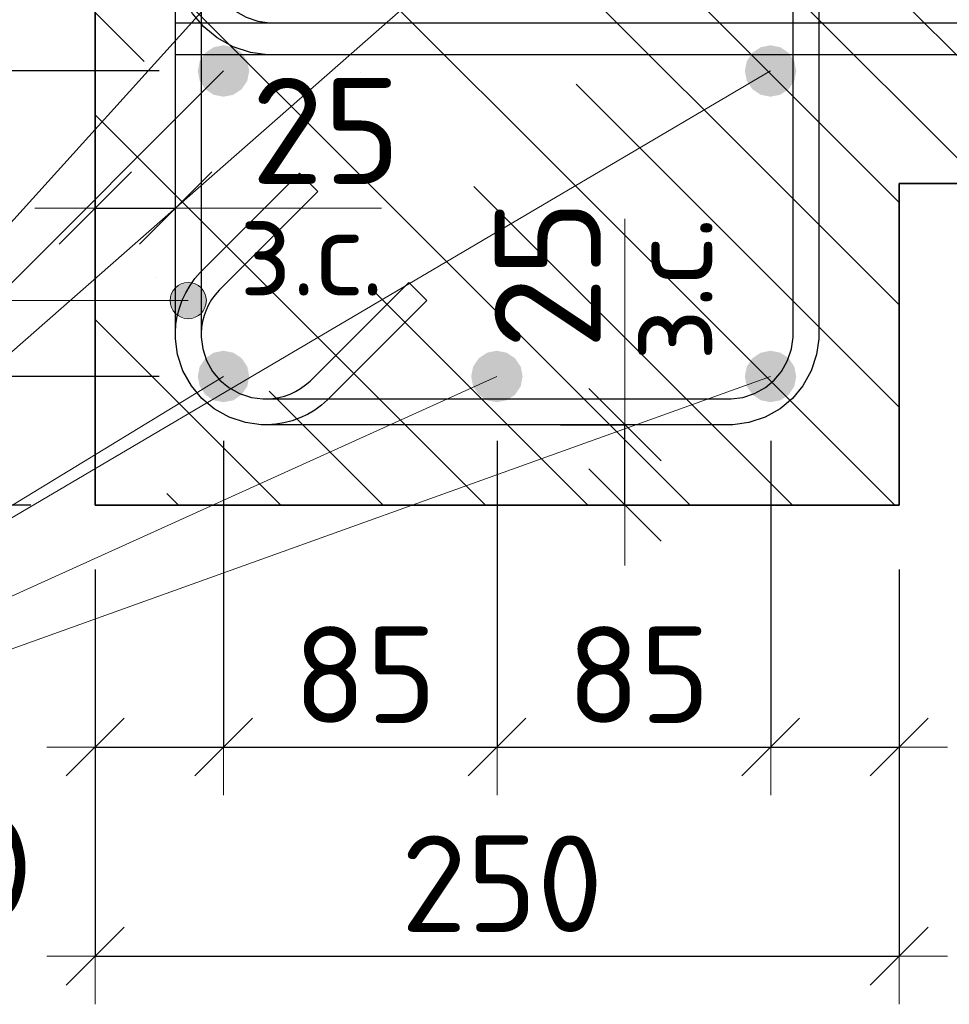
# Model space of a CAD drawing. Header units: metres. Extents: x -38 to 89, y -15 to 21.
# Tile 97 of 129: x 72.348 to 72.637, y 2.797 to 3.103. Entities that reach past the tile are written whole.
import ezdxf

# ---------------------------------------------------------------- set-up
doc = ezdxf.new("R2010")
doc.units = ezdxf.units.M
doc.header["$PDMODE"] = 65
for name, color, linetype, lineweight in [('XR$6$Арм. стержнями нижней зоны', 180, 'Continuous', 35), ('XR$6$Арм.стержн. Арматура края', 96, 'Continuous', 35), ('XR$6$Арм.стержн. Хомут', 240, 'Continuous', 35), ('XR$6$Арм.стержн.горизонт. 1', 180, 'Continuous', 35), ('XR$6$Размерная линия (1)', 7, 'Continuous', 13), ('XR$6$Размерная линия_ общее', 7, 'Continuous', 13)]:
    doc.layers.add(name, color=color, linetype=linetype, lineweight=lineweight)
doc.styles.add('ISOCPEUR', font='txt')
doc.dimstyles.new('DIMSTYLE_18', dxfattribs={"dimtxt": 0.033, "dimasz": 0.0375, "dimexe": 0, "dimexo": 0, "dimgap": 0.0165, "dimtad": 2, "dimdec": 0, "dimlfac": 1000, "dimrnd": 1, "dimzin": 12, "dimdsep": 46, "dimtxsty": 'ISOCPEUR', "dimblk1": 'ALL_ML_STRICH', "dimblk2": 'ALL_ML_STRICH', "dimsah": 1, "dimcen": 0, "dimclrd": 7, "dimclre": 256, "dimclrt": 7, "dimadec": 0, "dimazin": 0, "dimtfac": 1, "dimtdec": 0, "dimtix": 1, "dimtmove": 2, "dimatfit": 3, "dimfxl": 0, "dimtvp": 1.2, "dimtzin": 0, "dimlwd": 0, "dimlwe": -3, "dimarcsym": 0})
doc.dimstyles.new('DIMSTYLE_19', dxfattribs={"dimtxt": 0.03, "dimasz": 0.03, "dimexe": 0, "dimexo": 0, "dimgap": 0.015, "dimtad": 2, "dimdec": 0, "dimlfac": 1000, "dimrnd": 1, "dimzin": 12, "dimdsep": 46, "dimtxsty": 'ISOCPEUR', "dimblk1": 'ALL_ML_STRICH', "dimblk2": 'ALL_ML_STRICH', "dimsah": 1, "dimcen": 0, "dimclrd": 7, "dimclre": 256, "dimclrt": 7, "dimadec": 0, "dimazin": 0, "dimtfac": 1, "dimtdec": 0, "dimtix": 1, "dimtmove": 2, "dimatfit": 3, "dimfxl": 0, "dimtzin": 0, "dimlwd": 0, "dimlwe": -3, "dimarcsym": 0})
doc.dimstyles.new('DIMSTYLE_21', dxfattribs={"dimtxt": 0.03, "dimasz": 0.03, "dimexe": 0, "dimexo": 0, "dimgap": 0.015, "dimtad": 2, "dimdec": 0, "dimlfac": 1000, "dimrnd": 1, "dimzin": 12, "dimdsep": 46, "dimtxsty": 'ISOCPEUR', "dimblk1": 'ALL_ML_STRICH', "dimblk2": 'ALL_ML_STRICH', "dimsah": 1, "dimcen": 0, "dimclrd": 7, "dimclre": 256, "dimclrt": 7, "dimadec": 0, "dimazin": 0, "dimtfac": 1, "dimtdec": 0, "dimtix": 1, "dimtmove": 2, "dimatfit": 3, "dimfxl": 0, "dimtvp": 1.2, "dimtzin": 0, "dimlwd": 0, "dimlwe": -3, "dimarcsym": 0})
doc.dimstyles.new('DIMSTYLE_29', dxfattribs={"dimtxt": 0.03, "dimasz": 0.03, "dimexe": 0, "dimexo": 0, "dimgap": 0.015, "dimtad": 0, "dimdec": 0, "dimlfac": 1000, "dimrnd": 1, "dimzin": 12, "dimdsep": 46, "dimtxsty": 'ISOCPEUR', "dimblk1": 'ALL_ML_STRICH', "dimblk2": 'ALL_ML_STRICH', "dimsah": 1, "dimcen": 0, "dimclrd": 7, "dimclre": 256, "dimclrt": 7, "dimadec": 0, "dimazin": 0, "dimtfac": 1, "dimtdec": 0, "dimtix": 1, "dimtmove": 2, "dimatfit": 3, "dimfxl": 0, "dimtvp": 1.2, "dimtzin": 0, "dimlwd": 0, "dimlwe": -3, "dimarcsym": 0})
pattern_1 = [(135, (0, 0), (-0.031819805, -0.031819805), [0.4, -0.05, 0, -0.05]), (135, (-0.01591, -0.01591), (-0.031819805, -0.031819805), [0.8, -0.1, 0.1, -0.1])]

# ---------------------------------------------------------------- blocks, each defined once
blk = doc.blocks.new('ALL_ML_STRICH')
at = {"color": 0, "linetype": 'ByBlock', "lineweight": -2}
for p, q in [((0, -0.5), (0, 0.5)), ((-0.3, -0.3), (0.3, 0.3)), ((-1, 0), (0.5, 0))]:
    blk.add_line(p, q, dxfattribs=at)
blk = doc.blocks.new('*D857')
at = {"layer": 'DEFPOINTS', "color": 7, "linetype": 'Continuous', "lineweight": 13, "transparency": 33554687}
for p in [(72.37136, 3.25213), (72.25101, 2.95213), (72.37132, 2.95213)]:
    blk.add_point(p, dxfattribs=at)
at = {"layer": 'XR$6$Размерная линия (1)', "color": 9, "linetype": 'Continuous', "lineweight": -2, "true_color": 0xc7c7c7, "transparency": 33554687}
for p, q in [((72.35136, 3.25213), (72.25101, 3.25213)), ((72.35132, 2.95213), (72.25101, 2.95213))]:
    blk.add_line(p, q, dxfattribs=at)
at = {"layer": 'XR$6$Размерная линия (1)', "color": 7, "linetype": 'Continuous', "lineweight": -2, "transparency": 33554687}
blk.add_line((72.25101, 2.95213), (72.25101, 3.25213), dxfattribs=at)
at = {"layer": 'XR$6$Размерная линия (1)', "color": 7, "linetype": 'Continuous', "lineweight": 13, "transparency": 33554687, "xscale": 0.03, "yscale": 0.03, "zscale": 0.03}
for p, rotation in [((72.25101, 3.25213), 90), ((72.25101, 2.95213), 270)]:
    blk.add_blockref('ALL_ML_STRICH', p, dxfattribs=dict(at, rotation=rotation))
at = {"layer": 'XR$6$Размерная линия (1)', "color": 7, "linetype": 'Continuous', "lineweight": 13, "transparency": 33554687, "insert": (72.22851, 3.10363), "char_height": 0.03, "width": 0.09, "attachment_point": 5, "rotation": 90, "style": 'ISOCPEUR'}
blk.add_mtext('\\A1;{300}', dxfattribs=at)
blk = doc.blocks.new('*D858')
at = {"layer": 'DEFPOINTS', "color": 7, "linetype": 'Continuous', "lineweight": 13, "transparency": 33554687}
for p in [(72.37136, 2.95213), (72.62132, 2.95213), (72.37136, 2.81189)]:
    blk.add_point(p, dxfattribs=at)
at = {"layer": 'XR$6$Размерная линия (1)', "color": 9, "linetype": 'Continuous', "lineweight": -2, "true_color": 0xc7c7c7, "transparency": 33554687}
for p, q in [((72.37136, 2.93213), (72.37136, 2.81189)), ((72.62132, 2.93213), (72.62132, 2.81189))]:
    blk.add_line(p, q, dxfattribs=at)
at = {"layer": 'XR$6$Размерная линия (1)', "color": 7, "linetype": 'Continuous', "lineweight": -2, "transparency": 33554687}
blk.add_line((72.37136, 2.81189), (72.62132, 2.81189), dxfattribs=at)
at = {"layer": 'XR$6$Размерная линия (1)', "color": 7, "linetype": 'Continuous', "lineweight": 13, "transparency": 33554687, "xscale": 0.03, "yscale": 0.03, "zscale": 0.03, "rotation": 180}
blk.add_blockref('ALL_ML_STRICH', (72.37136, 2.81189), dxfattribs=at)
at = {"layer": 'XR$6$Размерная линия (1)', "color": 7, "linetype": 'Continuous', "lineweight": 13, "transparency": 33554687, "xscale": 0.03, "yscale": 0.03, "zscale": 0.03}
blk.add_blockref('ALL_ML_STRICH', (72.62132, 2.81189), dxfattribs=at)
at = {"layer": 'XR$6$Размерная линия (1)', "color": 7, "linetype": 'Continuous', "lineweight": 13, "transparency": 33554687, "insert": (72.49784, 2.83439), "char_height": 0.03, "width": 0.09, "attachment_point": 5, "style": 'ISOCPEUR'}
blk.add_mtext('\\A1;{250}', dxfattribs=at)
blk = doc.blocks.new('*D859')
at = {"layer": 'DEFPOINTS', "color": 7, "linetype": 'Continuous', "lineweight": 13, "transparency": 33554687}
for p in [(72.41128, 2.99213), (72.37136, 2.95213), (72.37136, 2.87689)]:
    blk.add_point(p, dxfattribs=at)
at = {"layer": 'XR$6$Размерная линия (1)', "color": 9, "linetype": 'Continuous', "lineweight": -2, "true_color": 0xc7c7c7, "transparency": 33554687}
for p, q in [((72.41128, 2.97213), (72.41128, 2.87689)), ((72.37136, 2.93213), (72.37136, 2.87689))]:
    blk.add_line(p, q, dxfattribs=at)
at = {"layer": 'XR$6$Размерная линия (1)', "color": 7, "linetype": 'Continuous', "lineweight": -2, "transparency": 33554687}
blk.add_line((72.37136, 2.87689), (72.41128, 2.87689), dxfattribs=at)
at = {"layer": 'XR$6$Размерная линия (1)', "color": 7, "linetype": 'Continuous', "lineweight": 13, "transparency": 33554687, "xscale": 0.03, "yscale": 0.03, "zscale": 0.03, "rotation": 180}
blk.add_blockref('ALL_ML_STRICH', (72.37136, 2.87689), dxfattribs=at)
at = {"layer": 'XR$6$Размерная линия (1)', "color": 7, "linetype": 'Continuous', "lineweight": 13, "transparency": 33554687, "xscale": 0.03, "yscale": 0.03, "zscale": 0.03}
blk.add_blockref('ALL_ML_STRICH', (72.41128, 2.87689), dxfattribs=at)
at = {"layer": 'XR$6$Размерная линия (1)', "color": 7, "linetype": 'Continuous', "lineweight": 13, "transparency": 33554687, "insert": (72.33027, 2.83928), "char_height": 0.03, "width": 0.06, "attachment_point": 5, "style": 'ISOCPEUR'}
blk.add_mtext('\\A1;{40}', dxfattribs=at)
blk = doc.blocks.new('*D860')
at = {"layer": 'DEFPOINTS', "color": 7, "linetype": 'Continuous', "lineweight": 13, "transparency": 33554687}
for p in [(72.41128, 2.99213), (72.49628, 2.99213), (72.41128, 2.87689)]:
    blk.add_point(p, dxfattribs=at)
at = {"layer": 'XR$6$Размерная линия (1)', "color": 9, "linetype": 'Continuous', "lineweight": -2, "true_color": 0xc7c7c7, "transparency": 33554687}
for p, q in [((72.41128, 2.97213), (72.41128, 2.87689)), ((72.49628, 2.97213), (72.49628, 2.87689))]:
    blk.add_line(p, q, dxfattribs=at)
at = {"layer": 'XR$6$Размерная линия (1)', "color": 7, "linetype": 'Continuous', "lineweight": -2, "transparency": 33554687}
blk.add_line((72.41128, 2.87689), (72.49628, 2.87689), dxfattribs=at)
at = {"layer": 'XR$6$Размерная линия (1)', "color": 7, "linetype": 'Continuous', "lineweight": 13, "transparency": 33554687, "xscale": 0.03, "yscale": 0.03, "zscale": 0.03, "rotation": 180}
blk.add_blockref('ALL_ML_STRICH', (72.41128, 2.87689), dxfattribs=at)
at = {"layer": 'XR$6$Размерная линия (1)', "color": 7, "linetype": 'Continuous', "lineweight": 13, "transparency": 33554687, "xscale": 0.03, "yscale": 0.03, "zscale": 0.03}
blk.add_blockref('ALL_ML_STRICH', (72.49628, 2.87689), dxfattribs=at)
at = {"layer": 'XR$6$Размерная линия (1)', "color": 7, "linetype": 'Continuous', "lineweight": 13, "transparency": 33554687, "insert": (72.45528, 2.89939), "char_height": 0.03, "width": 0.06, "attachment_point": 5, "style": 'ISOCPEUR'}
blk.add_mtext('\\A1;{85}', dxfattribs=at)
blk = doc.blocks.new('*D861')
at = {"layer": 'DEFPOINTS', "color": 7, "linetype": 'Continuous', "lineweight": 13, "transparency": 33554687}
for p in [(72.49628, 2.99213), (72.58136, 2.99213), (72.49628, 2.87689)]:
    blk.add_point(p, dxfattribs=at)
at = {"layer": 'XR$6$Размерная линия (1)', "color": 9, "linetype": 'Continuous', "lineweight": -2, "true_color": 0xc7c7c7, "transparency": 33554687}
for p, q in [((72.49628, 2.97213), (72.49628, 2.87689)), ((72.58136, 2.97213), (72.58136, 2.87689))]:
    blk.add_line(p, q, dxfattribs=at)
at = {"layer": 'XR$6$Размерная линия (1)', "color": 7, "linetype": 'Continuous', "lineweight": -2, "transparency": 33554687}
blk.add_line((72.49628, 2.87689), (72.58136, 2.87689), dxfattribs=at)
at = {"layer": 'XR$6$Размерная линия (1)', "color": 7, "linetype": 'Continuous', "lineweight": 13, "transparency": 33554687, "xscale": 0.03, "yscale": 0.03, "zscale": 0.03, "rotation": 180}
blk.add_blockref('ALL_ML_STRICH', (72.49628, 2.87689), dxfattribs=at)
at = {"layer": 'XR$6$Размерная линия (1)', "color": 7, "linetype": 'Continuous', "lineweight": 13, "transparency": 33554687, "xscale": 0.03, "yscale": 0.03, "zscale": 0.03}
blk.add_blockref('ALL_ML_STRICH', (72.58136, 2.87689), dxfattribs=at)
at = {"layer": 'XR$6$Размерная линия (1)', "color": 7, "linetype": 'Continuous', "lineweight": 13, "transparency": 33554687, "insert": (72.54032, 2.89939), "char_height": 0.03, "width": 0.06, "attachment_point": 5, "style": 'ISOCPEUR'}
blk.add_mtext('\\A1;{85}', dxfattribs=at)
blk = doc.blocks.new('*D862')
at = {"layer": 'DEFPOINTS', "color": 7, "linetype": 'Continuous', "lineweight": 13, "transparency": 33554687}
for p in [(72.58136, 2.99213), (72.62132, 2.95213), (72.58136, 2.87689)]:
    blk.add_point(p, dxfattribs=at)
at = {"layer": 'XR$6$Размерная линия (1)', "color": 9, "linetype": 'Continuous', "lineweight": -2, "true_color": 0xc7c7c7, "transparency": 33554687}
for p, q in [((72.58136, 2.97213), (72.58136, 2.87689)), ((72.62132, 2.93213), (72.62132, 2.87689))]:
    blk.add_line(p, q, dxfattribs=at)
at = {"layer": 'XR$6$Размерная линия (1)', "color": 7, "linetype": 'Continuous', "lineweight": -2, "transparency": 33554687}
blk.add_line((72.58136, 2.87689), (72.62132, 2.87689), dxfattribs=at)
at = {"layer": 'XR$6$Размерная линия (1)', "color": 7, "linetype": 'Continuous', "lineweight": 13, "transparency": 33554687, "xscale": 0.03, "yscale": 0.03, "zscale": 0.03, "rotation": 180}
blk.add_blockref('ALL_ML_STRICH', (72.58136, 2.87689), dxfattribs=at)
at = {"layer": 'XR$6$Размерная линия (1)', "color": 7, "linetype": 'Continuous', "lineweight": 13, "transparency": 33554687, "xscale": 0.03, "yscale": 0.03, "zscale": 0.03}
blk.add_blockref('ALL_ML_STRICH', (72.62132, 2.87689), dxfattribs=at)
at = {"layer": 'XR$6$Размерная линия (1)', "color": 7, "linetype": 'Continuous', "lineweight": 13, "transparency": 33554687, "insert": (72.66166, 2.89909), "char_height": 0.03, "width": 0.06, "attachment_point": 5, "style": 'ISOCPEUR'}
blk.add_mtext('\\A1;{40}', dxfattribs=at)
blk = doc.blocks.new('*D863')
at = {"layer": 'DEFPOINTS', "color": 7, "linetype": 'Continuous', "lineweight": 13, "transparency": 33554687}
for p in [(72.37136, 3.0445), (72.37136, 3.00951), (72.39636, 3.00451)]:
    blk.add_point(p, dxfattribs=at)
at = {"layer": 'XR$6$Размерная линия_ общее', "color": 253, "linetype": 'Continuous', "lineweight": -2, "true_color": 0xa0a0a0, "transparency": 33554687}
for p, q in [((72.37136, 3.02951), (72.37136, 3.0445)), ((72.39636, 3.02451), (72.39636, 3.0445))]:
    blk.add_line(p, q, dxfattribs=at)
at = {"layer": 'XR$6$Размерная линия_ общее', "color": 7, "linetype": 'Continuous', "lineweight": -2, "transparency": 33554687}
blk.add_line((72.37136, 3.0445), (72.39636, 3.0445), dxfattribs=at)
at = {"layer": 'XR$6$Размерная линия_ общее', "color": 7, "linetype": 'Continuous', "lineweight": 13, "transparency": 33554687, "xscale": 0.0375, "yscale": 0.0375, "zscale": 0.0375, "rotation": 180}
blk.add_blockref('ALL_ML_STRICH', (72.37136, 3.0445), dxfattribs=at)
at = {"layer": 'XR$6$Размерная линия_ общее', "color": 7, "linetype": 'Continuous', "lineweight": 13, "transparency": 33554687, "xscale": 0.0375, "yscale": 0.0375, "zscale": 0.0375}
blk.add_blockref('ALL_ML_STRICH', (72.39636, 3.0445), dxfattribs=at)
at = {"layer": 'XR$6$Размерная линия_ общее', "color": 7, "linetype": 'Continuous', "lineweight": 13, "transparency": 33554687, "insert": (72.44308, 3.0685), "char_height": 0.033, "width": 0.066, "attachment_point": 5, "style": 'ISOCPEUR'}
blk.add_mtext('\\A1;{25}', dxfattribs=at)
at = {"layer": 'XR$6$Размерная линия_ общее', "color": 7, "linetype": 'Continuous', "lineweight": 13, "transparency": 33554687, "insert": (72.41613, 3.04429), "char_height": 0.027, "width": 0.00135, "attachment_point": 1, "line_spacing_factor": 0.60241, "style": 'ISOCPEUR'}
blk.add_mtext('з.с.', dxfattribs=at)
blk = doc.blocks.new('*D864')
at = {"layer": 'DEFPOINTS', "color": 7, "linetype": 'Continuous', "lineweight": 13, "transparency": 33554687}
for p in [(72.49606, 2.97713), (72.50106, 2.95213), (72.53605, 2.95213)]:
    blk.add_point(p, dxfattribs=at)
at = {"layer": 'XR$6$Размерная линия_ общее', "color": 253, "linetype": 'Continuous', "lineweight": -2, "true_color": 0xa0a0a0, "transparency": 33554687}
for p, q in [((72.51606, 2.97713), (72.53605, 2.97713)), ((72.52106, 2.95213), (72.53605, 2.95213))]:
    blk.add_line(p, q, dxfattribs=at)
at = {"layer": 'XR$6$Размерная линия_ общее', "color": 7, "linetype": 'Continuous', "lineweight": -2, "transparency": 33554687}
blk.add_line((72.53605, 2.95213), (72.53605, 2.97713), dxfattribs=at)
at = {"layer": 'XR$6$Размерная линия_ общее', "color": 7, "linetype": 'Continuous', "lineweight": 13, "transparency": 33554687, "xscale": 0.0375, "yscale": 0.0375, "zscale": 0.0375}
for p, rotation in [((72.53605, 2.97713), 90), ((72.53605, 2.95213), 270)]:
    blk.add_blockref('ALL_ML_STRICH', p, dxfattribs=dict(at, rotation=rotation))
at = {"layer": 'XR$6$Размерная линия_ общее', "color": 7, "linetype": 'Continuous', "lineweight": 13, "transparency": 33554687, "insert": (72.53626, 2.9969), "char_height": 0.027, "width": 0.00135, "attachment_point": 1, "rotation": 90, "line_spacing_factor": 0.60241, "style": 'ISOCPEUR'}
blk.add_mtext('з.с.', dxfattribs=at)
at = {"layer": 'XR$6$Размерная линия_ общее', "color": 7, "linetype": 'Continuous', "lineweight": 13, "transparency": 33554687, "insert": (72.51205, 3.02385), "char_height": 0.033, "width": 0.066, "attachment_point": 5, "rotation": 90, "style": 'ISOCPEUR'}
blk.add_mtext('\\A1;{25}', dxfattribs=at)
blk = doc.blocks.new('*D865')
at = {"layer": 'DEFPOINTS', "color": 7, "linetype": 'Continuous', "lineweight": 13, "transparency": 33554687}
for p in [(72.41128, 2.99213), (72.32601, 2.95213), (72.37132, 2.95213)]:
    blk.add_point(p, dxfattribs=at)
at = {"layer": 'XR$6$Размерная линия (1)', "color": 9, "linetype": 'Continuous', "lineweight": -2, "true_color": 0xc7c7c7, "transparency": 33554687}
for p, q in [((72.39128, 2.99213), (72.32601, 2.99213)), ((72.35132, 2.95213), (72.32601, 2.95213))]:
    blk.add_line(p, q, dxfattribs=at)
at = {"layer": 'XR$6$Размерная линия (1)', "color": 7, "linetype": 'Continuous', "lineweight": -2, "transparency": 33554687}
blk.add_line((72.32601, 2.95213), (72.32601, 2.99213), dxfattribs=at)
at = {"layer": 'XR$6$Размерная линия (1)', "color": 7, "linetype": 'Continuous', "lineweight": 13, "transparency": 33554687, "xscale": 0.03, "yscale": 0.03, "zscale": 0.03}
for p, rotation in [((72.32601, 2.99213), 90), ((72.32601, 2.95213), 270)]:
    blk.add_blockref('ALL_ML_STRICH', p, dxfattribs=dict(at, rotation=rotation))
at = {"layer": 'XR$6$Размерная линия (1)', "color": 7, "linetype": 'Continuous', "lineweight": 13, "transparency": 33554687, "insert": (72.30357, 2.9085), "char_height": 0.03, "width": 0.06, "attachment_point": 5, "rotation": 90, "style": 'ISOCPEUR'}
blk.add_mtext('\\A1;{40}', dxfattribs=at)
blk = doc.blocks.new('*D866')
at = {"layer": 'DEFPOINTS', "color": 7, "linetype": 'Continuous', "lineweight": 13, "transparency": 33554687}
for p in [(72.41128, 3.08713), (72.32601, 2.99213), (72.41128, 2.99213)]:
    blk.add_point(p, dxfattribs=at)
at = {"layer": 'XR$6$Размерная линия (1)', "color": 9, "linetype": 'Continuous', "lineweight": -2, "true_color": 0xc7c7c7, "transparency": 33554687}
for p, q in [((72.39128, 3.08713), (72.32601, 3.08713)), ((72.39128, 2.99213), (72.32601, 2.99213))]:
    blk.add_line(p, q, dxfattribs=at)
at = {"layer": 'XR$6$Размерная линия (1)', "color": 7, "linetype": 'Continuous', "lineweight": -2, "transparency": 33554687}
blk.add_line((72.32601, 2.99213), (72.32601, 3.08713), dxfattribs=at)
at = {"layer": 'XR$6$Размерная линия (1)', "color": 7, "linetype": 'Continuous', "lineweight": 13, "transparency": 33554687, "xscale": 0.03, "yscale": 0.03, "zscale": 0.03}
for p, rotation in [((72.32601, 3.08713), 90), ((72.32601, 2.99213), 270)]:
    blk.add_blockref('ALL_ML_STRICH', p, dxfattribs=dict(at, rotation=rotation))
at = {"layer": 'XR$6$Размерная линия (1)', "color": 7, "linetype": 'Continuous', "lineweight": 13, "transparency": 33554687, "insert": (72.30351, 3.04113), "char_height": 0.03, "width": 0.06, "attachment_point": 5, "rotation": 90, "style": 'ISOCPEUR'}
blk.add_mtext('\\A1;{95}', dxfattribs=at)
blk = doc.blocks.new('*D867')
at = {"layer": 'DEFPOINTS', "color": 7, "linetype": 'Continuous', "lineweight": 13, "transparency": 33554687}
for p in [(72.42632, 3.20713), (72.32601, 3.08713), (72.41128, 3.08713)]:
    blk.add_point(p, dxfattribs=at)
at = {"layer": 'XR$6$Размерная линия (1)', "color": 9, "linetype": 'Continuous', "lineweight": -2, "true_color": 0xc7c7c7, "transparency": 33554687}
for p, q in [((72.40632, 3.20713), (72.32601, 3.20713)), ((72.39128, 3.08713), (72.32601, 3.08713))]:
    blk.add_line(p, q, dxfattribs=at)
at = {"layer": 'XR$6$Размерная линия (1)', "color": 7, "linetype": 'Continuous', "lineweight": -2, "transparency": 33554687}
blk.add_line((72.32601, 3.08713), (72.32601, 3.20713), dxfattribs=at)
at = {"layer": 'XR$6$Размерная линия (1)', "color": 7, "linetype": 'Continuous', "lineweight": 13, "transparency": 33554687, "xscale": 0.03, "yscale": 0.03, "zscale": 0.03}
for p, rotation in [((72.32601, 3.20713), 90), ((72.32601, 3.08713), 270)]:
    blk.add_blockref('ALL_ML_STRICH', p, dxfattribs=dict(at, rotation=rotation))
at = {"layer": 'XR$6$Размерная линия (1)', "color": 7, "linetype": 'Continuous', "lineweight": 13, "transparency": 33554687, "insert": (72.30351, 3.15163), "char_height": 0.03, "width": 0.09, "attachment_point": 5, "rotation": 90, "style": 'ISOCPEUR'}
blk.add_mtext('\\A1;{120}', dxfattribs=at)

msp = doc.modelspace()

# ---------------------------------------------------------------- hatches: boundary and pattern name
at = {"linetype": 'Continuous', "lineweight": 13, "transparency": 33554687}
h = msp.add_hatch(dxfattribs=at)
h.set_pattern_fill('__________540', scale=0.015, style=0, pattern_type=2)
h.set_pattern_definition(pattern_1)
h.paths.add_polyline_path([(72.37132, 3.25213), (72.37132, 3.05213), (72.79994, 3.05213), (72.79994, 3.25213)], flags=0)
at = {"linetype": 'Continuous', "lineweight": 25, "transparency": 33554687}
h = msp.add_hatch(dxfattribs=at)
h.set_pattern_fill('__________540', scale=0.015, style=0, pattern_type=2)
h.set_pattern_definition(pattern_1)
h.paths.add_polyline_path([(72.62132, 3.05213), (72.37132, 3.05213), (72.37132, 2.95213), (72.62132, 2.95213)], flags=0)
at = {"layer": 'XR$6$Арм.стержн. Хомут', "linetype": 'Continuous', "lineweight": 13, "transparency": 33554687}
for points in [[(72.39544, 3.01853), (72.39747, 3.01088), (72.39747, 3.02056)], [(72.39747, 3.02056), (72.40028, 3.0101), (72.40028, 3.02135)], [(72.39747, 3.02056), (72.39747, 3.01088), (72.40028, 3.0101)], [(72.40028, 3.02135), (72.40028, 3.0101), (72.40309, 3.01088)], [(72.40028, 3.02135), (72.40309, 3.01088), (72.40309, 3.02056)], [(72.40309, 3.02056), (72.40309, 3.01088), (72.40512, 3.01291)], [(72.40309, 3.02056), (72.40512, 3.01291), (72.40512, 3.01853)], [(72.39544, 3.01291), (72.39544, 3.01853), (72.39466, 3.01572)], [(72.39544, 3.01853), (72.39544, 3.01291), (72.39747, 3.01088)], [(72.40512, 3.01853), (72.40512, 3.01291), (72.40591, 3.01572)]]:
    msp.add_hatch(color=7, dxfattribs=at).paths.add_polyline_path(points)
at = {"layer": 'XR$6$Арм.стержн.горизонт. 1', "linetype": 'Continuous', "lineweight": 50, "transparency": 33554687}
for points in [[(72.41924, 3.08713), (72.41863, 3.09019), (72.4169, 3.09278), (72.41431, 3.09452), (72.41124, 3.09513), (72.40818, 3.09452), (72.40559, 3.09278), (72.40385, 3.09019), (72.40324, 3.08713), (72.40385, 3.08406), (72.40559, 3.08147), (72.40818, 3.07973), (72.41124, 3.07913), (72.41431, 3.07973), (72.4169, 3.08147), (72.41863, 3.08406)], [(72.58932, 3.08713), (72.58871, 3.09019), (72.58698, 3.09278), (72.58438, 3.09452), (72.58132, 3.09513), (72.57826, 3.09452), (72.57566, 3.09278), (72.57393, 3.09019), (72.57332, 3.08713), (72.57393, 3.08406), (72.57566, 3.08147), (72.57826, 3.07973), (72.58132, 3.07913), (72.58438, 3.07973), (72.58698, 3.08147), (72.58871, 3.08406)], [(72.41924, 2.99213), (72.41863, 2.99519), (72.4169, 2.99778), (72.41431, 2.99952), (72.41124, 3.00013), (72.40818, 2.99952), (72.40559, 2.99778), (72.40385, 2.99519), (72.40324, 2.99213), (72.40385, 2.98906), (72.40559, 2.98647), (72.40818, 2.98473), (72.41124, 2.98413), (72.41431, 2.98473), (72.4169, 2.98647), (72.41863, 2.98906)], [(72.50424, 2.99213), (72.50363, 2.99519), (72.5019, 2.99778), (72.49931, 2.99952), (72.49624, 3.00013), (72.49318, 2.99952), (72.49059, 2.99778), (72.48885, 2.99519), (72.48824, 2.99213), (72.48885, 2.98906), (72.49059, 2.98647), (72.49318, 2.98473), (72.49624, 2.98413), (72.49931, 2.98473), (72.5019, 2.98647), (72.50363, 2.98906)], [(72.58932, 2.99213), (72.58871, 2.99519), (72.58698, 2.99778), (72.58438, 2.99952), (72.58132, 3.00013), (72.57826, 2.99952), (72.57566, 2.99778), (72.57393, 2.99519), (72.57332, 2.99213), (72.57393, 2.98906), (72.57566, 2.98647), (72.57826, 2.98473), (72.58132, 2.98413), (72.58438, 2.98473), (72.58698, 2.98647), (72.58871, 2.98906)]]:
    msp.add_hatch(color=7, dxfattribs=at).paths.add_polyline_path(points)

# ---------------------------------------------------------------- linework, layer by layer
at = {"color": 7, "linetype": 'Continuous', "lineweight": 35, "transparency": 33554687}
for p, q in [((72.37132, 3.25213), (72.37132, 3.05213)), ((72.37132, 3.05213), (72.37132, 2.95213)), ((72.62132, 2.95213), (72.62132, 3.05213)), ((72.62132, 3.05213), (72.79994, 3.05213)), ((72.37132, 2.95213), (72.62132, 2.95213))]:
    msp.add_line(p, q, dxfattribs=at)
at = {"color": 7, "linetype": 'Continuous', "lineweight": 13, "transparency": 33554687}
for p, q in [((72.39636, 3.0445), (72.46036, 3.0445)), ((72.53605, 2.97713), (72.53605, 3.04113))]:
    msp.add_line(p, q, dxfattribs=at)
at = {"layer": 'XR$6$Арм. стержнями нижней зоны', "color": 4, "linetype": 'Continuous', "lineweight": 25, "transparency": 33554687}
msp.add_lwpolyline([(72.39632, 3.10213), (72.80494, 3.10213), (72.80494, 3.09213), (72.39632, 3.09213), (72.39632, 3.10213)], dxfattribs=at)
msp.add_lwpolyline([(72.39632, 3.10213), (72.80494, 3.10213), (72.80494, 3.09213), (72.39632, 3.09213), (72.39632, 3.10213)], dxfattribs=at)
at = {"layer": 'XR$6$Арм.стержн. Арматура края', "color": 4, "linetype": 'Continuous', "lineweight": 25, "transparency": 33554687}
for points in [[(72.80494, 3.09213), (72.42488, 3.09213), (72.41967, 3.09285), (72.41423, 3.09464), (72.40922, 3.09745), (72.40509, 3.1009), (72.40164, 3.10503), (72.39884, 3.11003), (72.39705, 3.11547), (72.39632, 3.12069), (72.39632, 3.19756), (72.39705, 3.20278), (72.39884, 3.20822), (72.40164, 3.21322), (72.40509, 3.21735), (72.40922, 3.2208), (72.41423, 3.22361), (72.41967, 3.2254), (72.42488, 3.22613), (72.80494, 3.22613)], [(72.80494, 3.21613), (72.42558, 3.21613), (72.42194, 3.21562), (72.41828, 3.21441), (72.41492, 3.21253), (72.41219, 3.21025), (72.40991, 3.20753), (72.40803, 3.20417), (72.40683, 3.2005), (72.40632, 3.19687), (72.40632, 3.12138), (72.40683, 3.11775), (72.40803, 3.11408), (72.40991, 3.11072), (72.41219, 3.108), (72.41492, 3.10572), (72.41828, 3.10384), (72.42194, 3.10263), (72.42558, 3.10213), (72.80494, 3.10213)]]:
    msp.add_lwpolyline(points, dxfattribs=at)
at = {"layer": 'XR$6$Арм.стержн. Хомут', "color": 7, "linetype": 'Continuous', "lineweight": 13, "transparency": 33554687}
for p, q in [((72.40028, 3.02135), (72.40028, 3.02135)), ((72.21504, 3.01572), (72.40028, 3.01572)), ((72.39466, 3.01572), (72.39466, 3.01572)), ((72.40591, 3.01572), (72.40591, 3.01572)), ((72.40028, 3.0101), (72.40028, 3.0101))]:
    msp.add_line(p, q, dxfattribs=at)
at = {"layer": 'XR$6$Арм.стержн. Хомут', "color": 40, "linetype": 'Continuous', "lineweight": 25, "transparency": 33554687}
for points in [[(72.40428, 3.19589), (72.40428, 3.00436), (72.40478, 3.00074), (72.40599, 2.99708), (72.40787, 2.99372), (72.41015, 2.99099), (72.41288, 2.98871), (72.41624, 2.98684), (72.4199, 2.98563), (72.42351, 2.98513), (72.42466, 2.98513), (72.42654, 2.98526), (72.4284, 2.98556), (72.43021, 2.98603), (72.43193, 2.98665), (72.4336, 2.98743), (72.43521, 2.98838), (72.43673, 2.98948), (72.43815, 2.99071), (72.46883, 3.02139), (72.47449, 3.01573), (72.44361, 2.98486), (72.4417, 2.9832), (72.43959, 2.98167), (72.43733, 2.98035), (72.435, 2.97925), (72.43258, 2.97838), (72.43004, 2.97772), (72.42747, 2.9773), (72.42495, 2.97713), (72.42296, 2.97713), (72.41808, 2.9778), (72.413, 2.97948), (72.40832, 2.9821), (72.40447, 2.98532), (72.40125, 2.98917), (72.39864, 2.99384), (72.39696, 2.99892), (72.39628, 3.0038), (72.39628, 3.19645)], [(72.59632, 3.19645), (72.59632, 3.0038), (72.59564, 2.99892), (72.59397, 2.99384), (72.59135, 2.98917), (72.58813, 2.98532), (72.58428, 2.9821), (72.5796, 2.97948), (72.57452, 2.9778), (72.56964, 2.97713), (72.42296, 2.97713), (72.41808, 2.9778), (72.413, 2.97948), (72.40832, 2.9821), (72.40447, 2.98532), (72.40125, 2.98917), (72.39864, 2.99384), (72.39696, 2.99892), (72.39628, 3.0038), (72.39628, 3.00579), (72.39646, 3.00831), (72.39688, 3.01089), (72.39753, 3.01342), (72.39841, 3.01584), (72.3995, 3.01817), (72.40083, 3.02043), (72.40236, 3.02255), (72.40401, 3.02445), (72.43489, 3.05533), (72.44055, 3.04967)], [(72.40428, 3.19589), (72.40428, 3.00436), (72.40478, 3.00074), (72.40599, 2.99708), (72.40787, 2.99372), (72.41015, 2.99099), (72.41288, 2.98871), (72.41624, 2.98684), (72.4199, 2.98563), (72.42351, 2.98513), (72.42466, 2.98513), (72.42654, 2.98526), (72.4284, 2.98556), (72.43021, 2.98603), (72.43193, 2.98665), (72.4336, 2.98743), (72.43521, 2.98838), (72.43673, 2.98948), (72.43815, 2.99071), (72.46883, 3.02139), (72.47449, 3.01573), (72.44361, 2.98486), (72.4417, 2.9832), (72.43959, 2.98167), (72.43733, 2.98035), (72.435, 2.97925), (72.43258, 2.97838), (72.43004, 2.97772), (72.42747, 2.9773), (72.42495, 2.97713), (72.42296, 2.97713), (72.41808, 2.9778), (72.413, 2.97948), (72.40832, 2.9821), (72.40447, 2.98532), (72.40125, 2.98917), (72.39864, 2.99384), (72.39696, 2.99892), (72.39628, 3.0038), (72.39628, 3.19645)], [(72.59632, 3.19645), (72.59632, 3.0038), (72.59564, 2.99892), (72.59397, 2.99384), (72.59135, 2.98917), (72.58813, 2.98532), (72.58428, 2.9821), (72.5796, 2.97948), (72.57452, 2.9778), (72.56964, 2.97713), (72.42296, 2.97713), (72.41808, 2.9778), (72.413, 2.97948), (72.40832, 2.9821), (72.40447, 2.98532), (72.40125, 2.98917), (72.39864, 2.99384), (72.39696, 2.99892), (72.39628, 3.0038), (72.39628, 3.00579), (72.39646, 3.00831), (72.39688, 3.01089), (72.39753, 3.01342), (72.39841, 3.01584), (72.3995, 3.01817), (72.40083, 3.02043), (72.40236, 3.02255), (72.40401, 3.02445), (72.43489, 3.05533), (72.44055, 3.04967)], [(72.44055, 3.04967), (72.40987, 3.019), (72.40863, 3.01757), (72.40754, 3.01605), (72.40659, 3.01444), (72.40581, 3.01278), (72.40518, 3.01105), (72.40471, 3.00924), (72.40441, 3.00739), (72.40428, 3.00551), (72.40428, 3.00436), (72.40478, 3.00074), (72.40599, 2.99708), (72.40787, 2.99372), (72.41015, 2.99099), (72.41288, 2.98871), (72.41624, 2.98684), (72.4199, 2.98563), (72.42351, 2.98513), (72.56909, 2.98513), (72.57271, 2.98563), (72.57637, 2.98684), (72.57972, 2.98871), (72.58245, 2.99099), (72.58473, 2.99372), (72.58661, 2.99708), (72.58782, 3.00074), (72.58832, 3.00436), (72.58832, 3.19589)], [(72.44055, 3.04967), (72.40987, 3.019), (72.40863, 3.01757), (72.40754, 3.01605), (72.40659, 3.01444), (72.40581, 3.01278), (72.40518, 3.01105), (72.40471, 3.00924), (72.40441, 3.00739), (72.40428, 3.00551), (72.40428, 3.00436), (72.40478, 3.00074), (72.40599, 2.99708), (72.40787, 2.99372), (72.41015, 2.99099), (72.41288, 2.98871), (72.41624, 2.98684), (72.4199, 2.98563), (72.42351, 2.98513), (72.56909, 2.98513), (72.57271, 2.98563), (72.57637, 2.98684), (72.57972, 2.98871), (72.58245, 2.99099), (72.58473, 2.99372), (72.58661, 2.99708), (72.58782, 3.00074), (72.58832, 3.00436), (72.58832, 3.19589)]]:
    msp.add_lwpolyline(points, dxfattribs=at)
at = {"layer": 'XR$6$Арм.стержн. Хомут', "color": 7, "linetype": 'Continuous', "lineweight": 13, "transparency": 33554687}
msp.add_circle((72.40028, 3.01572), 0.00563, dxfattribs=at)
at = {"layer": 'XR$6$Арм.стержн.горизонт. 1', "color": 7, "linetype": 'Continuous', "lineweight": 13, "transparency": 33554687}
for q in [(72.58128, 3.20713), (72.49621, 3.20713), (72.41124, 3.08713), (72.58132, 3.08713), (72.41124, 2.99213), (72.58132, 2.99213), (72.49624, 2.99213)]:
    msp.add_line((72.16765, 2.84354), q, dxfattribs=at)

# ---------------------------------------------------------------- dimensions: what is measured, and where the dimension line sits
at = {"layer": 'XR$6$Размерная линия (1)', "color": 7, "linetype": 'Continuous', "lineweight": 13, "transparency": 33554687}
for base, p1, p2, dimstyle, picture, middle in [((72.25101, 3.25213), (72.35132, 2.95213), (72.35136, 3.25213), 'DIMSTYLE_19', '*D857', (72.22851, 3.10363)), ((72.32601, 3.20713), (72.39128, 3.08713), (72.40632, 3.20713), 'DIMSTYLE_19', '*D867', (72.30351, 3.15163)), ((72.32601, 3.08713), (72.39128, 2.99213), (72.39128, 3.08713), 'DIMSTYLE_19', '*D866', (72.30351, 3.04113)), ((72.32601, 2.99213), (72.35132, 2.95213), (72.39128, 2.99213), 'DIMSTYLE_21', '*D865', (72.30357, 2.9085))]:
    dim = msp.add_linear_dim(base=base, p1=p1, p2=p2, angle=90, dimstyle=dimstyle, override={"dimpost": '<>', "dimclrd": 7, "dimclre": 9, "dimclrt": 7, "dimlwd": 0, "dimlwe": 65533}, dxfattribs=at)
    dim.commit()
    dim.dimension.update_dxf_attribs({"geometry": picture, "text_midpoint": middle, "dimtype": 160})
for base, p1, p2, dimstyle, picture, middle in [((72.41128, 2.87689), (72.37136, 2.93213), (72.41128, 2.97213), 'DIMSTYLE_29', '*D859', (72.33027, 2.83928)), ((72.49628, 2.87689), (72.41128, 2.97213), (72.49628, 2.97213), 'DIMSTYLE_19', '*D860', (72.45528, 2.89939)), ((72.58136, 2.87689), (72.49628, 2.97213), (72.58136, 2.97213), 'DIMSTYLE_19', '*D861', (72.54032, 2.89939)), ((72.62132, 2.87689), (72.58136, 2.97213), (72.62132, 2.93213), 'DIMSTYLE_21', '*D862', (72.66166, 2.89909)), ((72.62132, 2.81189), (72.37136, 2.93213), (72.62132, 2.93213), 'DIMSTYLE_19', '*D858', (72.49784, 2.83439))]:
    dim = msp.add_linear_dim(base=base, p1=p1, p2=p2, dimstyle=dimstyle, override={"dimpost": '<>', "dimclrd": 7, "dimclre": 9, "dimclrt": 7, "dimlwd": 0, "dimlwe": 65533}, dxfattribs=at)
    dim.commit()
    dim.dimension.update_dxf_attribs({"geometry": picture, "text_midpoint": middle, "dimtype": 160})
at = {"layer": 'XR$6$Размерная линия_ общее', "color": 7, "linetype": 'Continuous', "lineweight": 13, "transparency": 33554687}
dim = msp.add_linear_dim(base=(72.39636, 3.0445), p1=(72.37136, 3.02951), p2=(72.39636, 3.02451), text='<>\\Xз.с.', dimstyle='DIMSTYLE_18', override={"dimpost": '<>', "dimclrd": 7, "dimclre": 253, "dimclrt": 7, "dimlwd": 0, "dimlwe": 65533}, dxfattribs=at)
dim.commit()
dim.dimension.update_dxf_attribs({"geometry": '*D863', "text_midpoint": (72.44308, 3.0685), "dimtype": 160})
dim = msp.add_linear_dim(base=(72.53605, 2.97713), p1=(72.52106, 2.95213), p2=(72.51606, 2.97713), angle=90, text='<>\\Xз.с.', dimstyle='DIMSTYLE_18', override={"dimpost": '<>', "dimclrd": 7, "dimclre": 253, "dimclrt": 7, "dimlwd": 0, "dimlwe": 65533}, dxfattribs=at)
dim.commit()
dim.dimension.update_dxf_attribs({"geometry": '*D864', "text_midpoint": (72.51205, 3.02385), "dimtype": 160})

doc.saveas('drawing.dxf')
